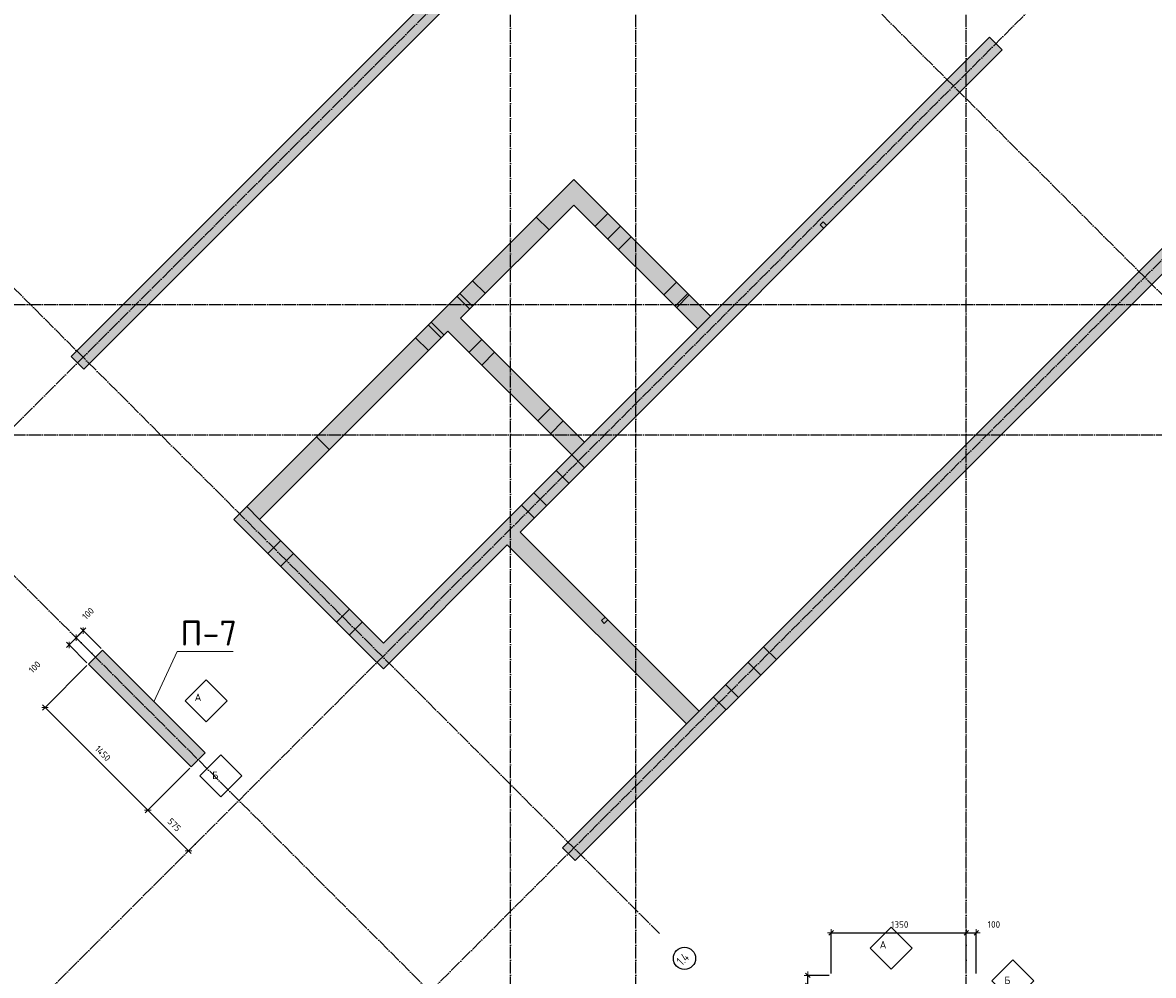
# Model space of a CAD drawing. Header units: millimetres. Extents: x -3057 to 112233, y -2869 to 47508.
# Tile 32 of 48: x 59028 to 70318, y 8500 to 18015. Entities that reach past the tile are written whole.
import ezdxf

# ---------------------------------------------------------------- set-up
doc = ezdxf.new("R2010")
doc.units = ezdxf.units.MM
doc.header["$PDMODE"] = 65
for name, pattern in [('______11', [150, 120, -15, 0, -15]), ('______5', [330, 240, -30, 30, -30]), ('________', [0])]:
    doc.linetypes.add(name, pattern=pattern)
for name, color, linetype, lineweight in [('Standard', 7, 'Continuous', 25), ('Армирование стержнями_ общее', 40, 'Continuous', 35), ('Высотная отметка (отверстия)', 7, 'Continuous', 13), ('Размерная линия_ общее', 7, 'Continuous', 13)]:
    doc.layers.add(name, color=color, linetype=linetype, lineweight=lineweight)
doc.layers.add('Осевая линия_ общее', color=7, linetype='______5', lineweight=13, true_color=0xa0a0a0)
doc.styles.add('ISOCPEUR', font='ISOCPEUR')
doc.dimstyles.new('DIMSTYLE_3', dxfattribs={"dimtxt": 66, "dimasz": 75, "dimexe": 0, "dimexo": 0, "dimgap": 33, "dimtad": 2, "dimdec": 0, "dimrnd": 5, "dimzin": 12, "dimdsep": 46, "dimtxsty": 'ISOCPEUR', "dimblk1": 'ALL_ML_STRICH', "dimblk2": 'ALL_ML_STRICH', "dimsah": 1, "dimcen": 0, "dimclrd": 7, "dimclre": 256, "dimclrt": 7, "dimadec": 0, "dimazin": 0, "dimtfac": 1, "dimtdec": 0, "dimtix": 1, "dimtmove": 2, "dimatfit": 3, "dimfxl": 0, "dimtzin": 0, "dimlwd": 0, "dimlwe": -3, "dimarcsym": 0})
doc.dimstyles.new('DIMSTYLE_7', dxfattribs={"dimtxt": 66, "dimasz": 75, "dimexe": 0, "dimexo": 0, "dimgap": 33, "dimtad": 2, "dimdec": 0, "dimrnd": 5, "dimzin": 12, "dimdsep": 46, "dimtxsty": 'ISOCPEUR', "dimblk1": 'ALL_ML_STRICH', "dimblk2": 'ALL_ML_STRICH', "dimsah": 1, "dimcen": 0, "dimclrd": 7, "dimclre": 256, "dimclrt": 7, "dimadec": 0, "dimazin": 0, "dimtfac": 1, "dimtdec": 0, "dimtix": 1, "dimtmove": 2, "dimatfit": 3, "dimfxl": 0, "dimtvp": 1.2, "dimtzin": 0, "dimlwd": 0, "dimlwe": -3, "dimarcsym": 0})

# ---------------------------------------------------------------- blocks, each defined once
blk = doc.blocks.new('СЛОЖНЫЙ_ОБЪЕКТ_0')
at = {"layer": 'Осевая линия_ общее', "color": 253, "linetype": '______11', "lineweight": -3, "true_color": 0xa0a0a0, "transparency": 33554687}
for p, q in [((63900, -2590), (63900, 47490)), ((65150, -2590), (65150, 21840)), ((50552, 5594), (66505, 21547)), ((71087, 14617), (64624, 21080)), ((68450, -2590), (68450, 20630)), ((53543, 2603), (69496, 18556)), ((55452, 694), (71405, 16646)), ((65387, 8918), (58924, 15381)), ((47230, 15200), (76050, 15200)), ((47230, 13900), (76050, 13900)), ((63952, 7482), (57489, 13945))]:
    blk.add_line(p, q, dxfattribs=at)
at = {"layer": 'Осевая линия_ общее', "color": 7, "linetype": 'Continuous', "lineweight": 25, "transparency": 33554687}
blk.add_circle((65636, 8670), 111, dxfattribs=at)
at = {"layer": 'Осевая линия_ общее', "color": 7, "linetype": 'Continuous', "lineweight": 25, "transparency": 33554687, "insert": (65612, 8592), "char_height": 90, "width": 179.92, "attachment_point": 7, "rotation": 45, "style": 'ISOCPEUR'}
blk.add_mtext('\\W0.80;1.4', dxfattribs=at)
blk = doc.blocks.new('СЛОЖНЫЙ_ОБЪЕКТ_13')
at = {"layer": 'Армирование стержнями_ общее', "color": 7, "linetype": 'Continuous', "lineweight": 13, "transparency": 33554687}
blk.add_lwpolyline([(60859, 11453), (60649, 11243), (60859, 11033), (61069, 11243), (60859, 11453)], close=True, dxfattribs=at)
at = {"layer": 'Армирование стержнями_ общее', "color": 7, "linetype": 'Continuous', "lineweight": 13, "transparency": 33554687, "insert": (60745, 11277), "char_height": 75, "width": 98.18, "attachment_point": 4, "style": 'ISOCPEUR'}
blk.add_mtext('\\A1;{\\fISOCPEUR|i0|b0;\\H75.000000;\\W1.000000;\\C7;А}\\P', dxfattribs=at)
blk = doc.blocks.new('СЛОЖНЫЙ_ОБЪЕКТ_14')
at = {"layer": 'Армирование стержнями_ общее', "color": 7, "linetype": 'Continuous', "lineweight": 13, "transparency": 33554687}
blk.add_lwpolyline([(61006, 10703), (60796, 10493), (61006, 10283), (61216, 10493), (61006, 10703)], close=True, dxfattribs=at)
at = {"layer": 'Армирование стержнями_ общее', "color": 7, "linetype": 'Continuous', "lineweight": 13, "transparency": 33554687, "insert": (60920, 10498), "char_height": 75, "width": 90, "attachment_point": 4, "style": 'ISOCPEUR'}
blk.add_mtext('\\A1;{\\fISOCPEUR|i0|b0;\\H75.000000;\\W1.000000;\\C7;Б}\\P', dxfattribs=at)
blk = doc.blocks.new('СЛОЖНЫЙ_ОБЪЕКТ_19')
at = {"layer": 'Армирование стержнями_ общее', "color": 7, "linetype": 'Continuous', "lineweight": 13, "transparency": 33554687}
blk.add_lwpolyline([(67699, 8982), (67489, 8772), (67699, 8562), (67909, 8772), (67699, 8982)], close=True, dxfattribs=at)
at = {"layer": 'Армирование стержнями_ общее', "color": 7, "linetype": 'Continuous', "lineweight": 13, "transparency": 33554687, "insert": (67585, 8806), "char_height": 75, "width": 98.18, "attachment_point": 4, "style": 'ISOCPEUR'}
blk.add_mtext('\\A1;{\\fISOCPEUR|i0|b0;\\H75.000000;\\W1.000000;\\C7;А}\\P', dxfattribs=at)
blk = doc.blocks.new('СЛОЖНЫЙ_ОБЪЕКТ_20')
at = {"layer": 'Армирование стержнями_ общее', "color": 7, "linetype": 'Continuous', "lineweight": 13, "transparency": 33554687}
blk.add_lwpolyline([(68915, 8654), (68705, 8444), (68915, 8234), (69125, 8444), (68915, 8654)], close=True, dxfattribs=at)
at = {"layer": 'Армирование стержнями_ общее', "color": 7, "linetype": 'Continuous', "lineweight": 13, "transparency": 33554687, "insert": (68830, 8450), "char_height": 75, "width": 90, "attachment_point": 4, "style": 'ISOCPEUR'}
blk.add_mtext('\\A1;{\\fISOCPEUR|i0|b0;\\H75.000000;\\W1.000000;\\C7;Б}\\P', dxfattribs=at)
blk = doc.blocks.new('ALL_ML_STRICH')
at = {"color": 0, "linetype": 'ByBlock', "lineweight": -2}
for p, q in [((-1, 0), (0.5, 0)), ((-0.3, -0.3), (0.3, 0.3)), ((0, -0.5), (0, 0.5))]:
    blk.add_line(p, q, dxfattribs=at)
blk = doc.blocks.new('*D217')
at = {"layer": 'DEFPOINTS', "color": 7, "linetype": 'Continuous', "lineweight": 13, "transparency": 33554687}
for p in [(67100, 8925), (67100, 8500), (68450, 8500)]:
    blk.add_point(p, dxfattribs=at)
at = {"layer": 'Размерная линия_ общее', "color": 253, "linetype": 'Continuous', "lineweight": -2, "true_color": 0xa0a0a0, "transparency": 33554687}
for p, q in [((67100, 8520), (67100, 8925)), ((68450, 8520), (68450, 8925))]:
    blk.add_line(p, q, dxfattribs=at)
at = {"layer": 'Размерная линия_ общее', "color": 7, "linetype": 'Continuous', "lineweight": -2, "transparency": 33554687}
blk.add_line((67100, 8925), (68450, 8925), dxfattribs=at)
at = {"layer": 'Размерная линия_ общее', "color": 7, "linetype": 'Continuous', "lineweight": 13, "transparency": 33554687, "xscale": 75, "yscale": 75, "zscale": 75, "rotation": 180}
blk.add_blockref('ALL_ML_STRICH', (67100, 8925), dxfattribs=at)
at = {"layer": 'Размерная линия_ общее', "color": 7, "linetype": 'Continuous', "lineweight": 13, "transparency": 33554687, "xscale": 75, "yscale": 75, "zscale": 75}
blk.add_blockref('ALL_ML_STRICH', (68450, 8925), dxfattribs=at)
at = {"layer": 'Размерная линия_ общее', "color": 7, "linetype": 'Continuous', "lineweight": 13, "transparency": 33554687, "insert": (67785, 9008), "char_height": 66, "width": 264, "attachment_point": 5, "style": 'ISOCPEUR'}
blk.add_mtext('\\A1;{1350}', dxfattribs=at)
blk = doc.blocks.new('*D218')
at = {"layer": 'DEFPOINTS', "color": 7, "linetype": 'Continuous', "lineweight": 13, "transparency": 33554687}
for p in [(68450, 8925), (68450, 8500), (68550, 8500)]:
    blk.add_point(p, dxfattribs=at)
at = {"layer": 'Размерная линия_ общее', "color": 253, "linetype": 'Continuous', "lineweight": -2, "true_color": 0xa0a0a0, "transparency": 33554687}
for p, q in [((68450, 8520), (68450, 8925)), ((68550, 8520), (68550, 8925))]:
    blk.add_line(p, q, dxfattribs=at)
at = {"layer": 'Размерная линия_ общее', "color": 7, "linetype": 'Continuous', "lineweight": -2, "transparency": 33554687}
blk.add_line((68450, 8925), (68550, 8925), dxfattribs=at)
at = {"layer": 'Размерная линия_ общее', "color": 7, "linetype": 'Continuous', "lineweight": 13, "transparency": 33554687, "xscale": 75, "yscale": 75, "zscale": 75, "rotation": 180}
blk.add_blockref('ALL_ML_STRICH', (68450, 8925), dxfattribs=at)
at = {"layer": 'Размерная линия_ общее', "color": 7, "linetype": 'Continuous', "lineweight": 13, "transparency": 33554687, "xscale": 75, "yscale": 75, "zscale": 75}
blk.add_blockref('ALL_ML_STRICH', (68550, 8925), dxfattribs=at)
at = {"layer": 'Размерная линия_ общее', "color": 7, "linetype": 'Continuous', "lineweight": 13, "transparency": 33554687, "insert": (68726, 9009), "char_height": 66, "width": 198, "attachment_point": 5, "style": 'ISOCPEUR'}
blk.add_mtext('\\A1;{100}', dxfattribs=at)
blk = doc.blocks.new('*D254')
at = {"layer": 'DEFPOINTS', "color": 7, "linetype": 'Continuous', "lineweight": 13, "transparency": 33554687}
for p in [(67100, 8500), (66868, 8400), (67100, 8400)]:
    blk.add_point(p, dxfattribs=at)
at = {"layer": 'Размерная линия_ общее', "color": 253, "linetype": 'Continuous', "lineweight": -2, "true_color": 0xa0a0a0, "transparency": 33554687}
for p, q in [((67080, 8500), (66868, 8500)), ((67080, 8400), (66868, 8400))]:
    blk.add_line(p, q, dxfattribs=at)
at = {"layer": 'Размерная линия_ общее', "color": 7, "linetype": 'Continuous', "lineweight": -2, "transparency": 33554687}
blk.add_line((66868, 8400), (66868, 8500), dxfattribs=at)
at = {"layer": 'Размерная линия_ общее', "color": 7, "linetype": 'Continuous', "lineweight": 13, "transparency": 33554687, "xscale": 75, "yscale": 75, "zscale": 75}
for p, rotation in [((66868, 8500), 90), ((66868, 8400), 270)]:
    blk.add_blockref('ALL_ML_STRICH', p, dxfattribs=dict(at, rotation=rotation))
at = {"layer": 'Размерная линия_ общее', "color": 7, "linetype": 'Continuous', "lineweight": 13, "transparency": 33554687, "insert": (66403, 7992), "char_height": 66, "width": 198, "attachment_point": 5, "rotation": 90, "style": 'ISOCPEUR'}
blk.add_mtext('\\A1;{100}', dxfattribs=at)
blk = doc.blocks.new('*D307')
at = {"layer": 'DEFPOINTS', "color": 7, "linetype": 'Continuous', "lineweight": 13, "transparency": 33554687}
for p in [(59684, 11608), (59252, 11176), (60710, 10583)]:
    blk.add_point(p, dxfattribs=at)
at = {"layer": 'Размерная линия_ общее', "color": 253, "linetype": 'Continuous', "lineweight": -2, "true_color": 0xa0a0a0, "transparency": 33554687}
for p, q in [((59670, 11594), (59252, 11176)), ((60696, 10569), (60278, 10151))]:
    blk.add_line(p, q, dxfattribs=at)
at = {"layer": 'Размерная линия_ общее', "color": 7, "linetype": 'Continuous', "lineweight": -2, "transparency": 33554687}
blk.add_line((59252, 11176), (60278, 10151), dxfattribs=at)
at = {"layer": 'Размерная линия_ общее', "color": 7, "linetype": 'Continuous', "lineweight": 13, "transparency": 33554687, "xscale": 75, "yscale": 75, "zscale": 75}
for p, rotation in [((59252, 11176), 134.9999999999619), ((60278, 10151), 314.9999999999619)]:
    blk.add_blockref('ALL_ML_STRICH', p, dxfattribs=dict(at, rotation=rotation))
at = {"layer": 'Размерная линия_ общее', "color": 7, "linetype": 'Continuous', "lineweight": 13, "transparency": 33554687, "insert": (59828, 10717), "char_height": 66, "width": 264, "attachment_point": 5, "rotation": 315, "style": 'ISOCPEUR'}
blk.add_mtext('\\A1;{1450}', dxfattribs=at)
blk = doc.blocks.new('*D308')
at = {"layer": 'DEFPOINTS', "color": 7, "linetype": 'Continuous', "lineweight": 13, "transparency": 33554687}
for p in [(60710, 10583), (60278, 10151), (60824, 9884)]:
    blk.add_point(p, dxfattribs=at)
at = {"layer": 'Размерная линия_ общее', "color": 253, "linetype": 'Continuous', "lineweight": -2, "true_color": 0xa0a0a0, "transparency": 33554687}
for p, q in [((60696, 10569), (60278, 10151)), ((60810, 9870), (60684, 9744))]:
    blk.add_line(p, q, dxfattribs=at)
at = {"layer": 'Размерная линия_ общее', "color": 7, "linetype": 'Continuous', "lineweight": -2, "transparency": 33554687}
blk.add_line((60278, 10151), (60684, 9744), dxfattribs=at)
at = {"layer": 'Размерная линия_ общее', "color": 7, "linetype": 'Continuous', "lineweight": 13, "transparency": 33554687, "xscale": 75, "yscale": 75, "zscale": 75}
for p, rotation in [((60278, 10151), 134.9999999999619), ((60684, 9744), 314.9999999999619)]:
    blk.add_blockref('ALL_ML_STRICH', p, dxfattribs=dict(at, rotation=rotation))
at = {"layer": 'Размерная линия_ общее', "color": 7, "linetype": 'Continuous', "lineweight": 13, "transparency": 33554687, "insert": (60542, 10004), "char_height": 66, "width": 198, "attachment_point": 5, "rotation": 315, "style": 'ISOCPEUR'}
blk.add_mtext('\\A1;{575}', dxfattribs=at)
blk = doc.blocks.new('*D340')
at = {"layer": 'DEFPOINTS', "color": 7, "linetype": 'Continuous', "lineweight": 13, "transparency": 33554687}
for p in [(59633, 11943), (59826, 11750), (59755, 11679)]:
    blk.add_point(p, dxfattribs=at)
at = {"layer": 'Размерная линия_ общее', "color": 7, "linetype": 'Continuous', "lineweight": -2, "transparency": 33554687}
blk.add_line((59633, 11943), (59562, 11872), dxfattribs=at)
at = {"layer": 'Размерная линия_ общее', "color": 253, "linetype": 'Continuous', "lineweight": -2, "true_color": 0xa0a0a0, "transparency": 33554687}
for p, q in [((59741, 11693), (59562, 11872)), ((59812, 11764), (59633, 11943))]:
    blk.add_line(p, q, dxfattribs=at)
at = {"layer": 'Размерная линия_ общее', "color": 7, "linetype": 'Continuous', "lineweight": 13, "transparency": 33554687, "xscale": 75, "yscale": 75, "zscale": 75}
for p, rotation in [((59633, 11943), 44.99999999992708), ((59562, 11872), 224.999999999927)]:
    blk.add_blockref('ALL_ML_STRICH', p, dxfattribs=dict(at, rotation=rotation))
at = {"layer": 'Размерная линия_ общее', "color": 7, "linetype": 'Continuous', "lineweight": 13, "transparency": 33554687, "insert": (59681, 12114), "char_height": 66, "width": 198, "attachment_point": 5, "rotation": 45, "style": 'ISOCPEUR'}
blk.add_mtext('\\A1;{100}', dxfattribs=at)
blk = doc.blocks.new('*D341')
at = {"layer": 'DEFPOINTS', "color": 7, "linetype": 'Continuous', "lineweight": 13, "transparency": 33554687}
for p in [(59562, 11872), (59755, 11679), (59684, 11608)]:
    blk.add_point(p, dxfattribs=at)
at = {"layer": 'Размерная линия_ общее', "color": 7, "linetype": 'Continuous', "lineweight": -2, "transparency": 33554687}
blk.add_line((59562, 11872), (59491, 11801), dxfattribs=at)
at = {"layer": 'Размерная линия_ общее', "color": 253, "linetype": 'Continuous', "lineweight": -2, "true_color": 0xa0a0a0, "transparency": 33554687}
for p, q in [((59741, 11693), (59562, 11872)), ((59670, 11622), (59491, 11801))]:
    blk.add_line(p, q, dxfattribs=at)
at = {"layer": 'Размерная линия_ общее', "color": 7, "linetype": 'Continuous', "lineweight": 13, "transparency": 33554687, "xscale": 75, "yscale": 75, "zscale": 75}
for p, rotation in [((59491, 11801), 224.999999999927), ((59562, 11872), 44.99999999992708)]:
    blk.add_blockref('ALL_ML_STRICH', p, dxfattribs=dict(at, rotation=rotation))
at = {"layer": 'Размерная линия_ общее', "color": 7, "linetype": 'Continuous', "lineweight": 13, "transparency": 33554687, "insert": (59148, 11579), "char_height": 66, "width": 198, "attachment_point": 5, "rotation": 45, "style": 'ISOCPEUR'}
blk.add_mtext('\\A1;{100}', dxfattribs=at)

msp = doc.modelspace()

# ---------------------------------------------------------------- hatches: boundary and pattern name
at = {"linetype": 'Continuous', "lineweight": 13, "transparency": 33554687}
for points in [[(59511.2, 14680.6), (59638.5, 14553.3), (65818.6, 20733.4), (65691.3, 20860.7)], [(68809.7, 17742.4), (68682.4, 17869.6), (65896.4, 15083.6), (65769.1, 14956.4), (64637.8, 13825), (64510.5, 13697.7), (62502.3, 11689.5), (62629.6, 11562.2)], [(64531.7, 16193.8), (64404.4, 16321.1), (63273, 15189.7), (63400.3, 15062.4)], [(64418.5, 9773.3), (64545.8, 9646), (70725.9, 15826.1), (70598.7, 15953.4), (65783.3, 11138), (65656, 11010.7)], [(63273, 15189.7), (63145.8, 15062.4), (64510.5, 13697.7), (64637.8, 13825)], [(63273, 14935.1), (63145.8, 15062.4), (61264.9, 13181.5), (61392.1, 13054.2)], [(61264.9, 13181.5), (61137.6, 13054.2), (62502.3, 11689.5), (62629.6, 11816.8), (61392.1, 13054.2)], [(63994.3, 12927), (63867, 12799.7), (65656, 11010.7), (65783.3, 11138)], [(60709.8, 10582.9), (60851.2, 10724.3), (59825.9, 11749.6), (59684.5, 11608.2)]]:
    msp.add_hatch(color=7, dxfattribs=at).paths.add_polyline_path(points)
at = {"layer": 'Standard', "linetype": 'Continuous', "lineweight": 13, "transparency": 33554687}
msp.add_hatch(color=7, dxfattribs=at).paths.add_polyline_path([(64531.7, 16448.4), (64404.4, 16321.1), (65769.1, 14956.4), (65896.4, 15083.6)])

# ---------------------------------------------------------------- linework, layer by layer
at = {"color": 7, "linetype": 'Continuous', "lineweight": -3, "transparency": 33554687}
for p, q in [((59511.2, 14680.6), (65691.3, 20860.7)), ((65818.6, 20733.4), (59638.5, 14553.3)), ((65896.4, 15083.6), (68682.4, 17869.6)), ((68682.4, 17869.6), (68809.7, 17742.4)), ((68809.7, 17742.4), (63994.3, 12927)), ((63273, 15189.7), (64404.4, 16321.1)), ((64531.7, 16193.8), (63400.3, 15062.4)), ((65783.3, 11138), (70598.7, 15953.4)), ((70725.9, 15826.1), (64545.8, 9646)), ((63145.8, 15062.4), (63273, 15189.7)), ((61264.9, 13181.5), (63145.8, 15062.4)), ((63400.3, 15062.4), (64637.8, 13825)), ((63273, 14935.1), (61392.1, 13054.2)), ((64510.5, 13697.7), (63273, 14935.1)), ((64637.8, 13825), (65769.1, 14956.4)), ((59638.5, 14553.3), (59511.2, 14680.6)), ((64637.8, 13825), (64510.5, 13697.7)), ((62629.6, 11816.8), (64510.5, 13697.7)), ((61137.6, 13054.2), (61264.9, 13181.5)), ((61392.1, 13054.2), (61264.9, 13181.5)), ((62502.3, 11689.5), (61137.6, 13054.2)), ((61392.1, 13054.2), (62629.6, 11816.8)), ((63994.3, 12927), (65783.3, 11138)), ((63867, 12799.7), (62629.6, 11562.2)), ((65656, 11010.7), (63867, 12799.7)), ((59684.5, 11608.2), (59825.9, 11749.6)), ((59825.9, 11749.6), (60851.2, 10724.3)), ((62629.6, 11562.2), (62502.3, 11689.5)), ((60709.8, 10582.9), (59684.5, 11608.2)), ((65783.3, 11138), (65656, 11010.7)), ((64418.5, 9773.3), (65656, 11010.7)), ((60851.2, 10724.3), (60709.8, 10582.9)), ((64545.8, 9646), (64418.5, 9773.3))]:
    msp.add_line(p, q, dxfattribs=at)
at = {"color": 253, "linetype": '________', "lineweight": -3, "true_color": 0xababab, "transparency": 33554687}
for p, q in [((64284.2, 15946.3), (64156.9, 16073.6)), ((67020.7, 16024.1), (66992.4, 15995.8)), ((66992.4, 15995.8), (67027.8, 15960.5)), ((67056.1, 15988.7), (67020.7, 16024.1)), ((63520.5, 15437.2), (63647.8, 15309.9)), ((63365, 15281.6), (63492.2, 15154.3)), ((63520.5, 15182.6), (63393.2, 15309.9)), ((63234.1, 14896.3), (63106.9, 15023.5)), ((63078.6, 14995.2), (63205.9, 14868)), ((63078.6, 14740.7), (62951.3, 14868)), ((63612.4, 14850.3), (63485.2, 14723)), ((63612.4, 14595.7), (63739.7, 14723)), ((64298.3, 14164.4), (64171.1, 14037.1)), ((64298.3, 13909.8), (64425.6, 14037.1)), ((61961.4, 13878), (62088.6, 13750.7)), ((64637.8, 13570.4), (64510.5, 13697.7)), ((64354.9, 13542.1), (64482.2, 13414.9)), ((64259.5, 13192.1), (64132.2, 13319.4)), ((64008.4, 13195.7), (64135.7, 13068.4)), ((61604.3, 12842.1), (61477, 12714.8)), ((61604.3, 12587.6), (61731.5, 12714.8)), ((62290.2, 12156.2), (62162.9, 12028.9)), ((62290.2, 11901.7), (62417.4, 12028.9)), ((64842.8, 12078.4), (64807.5, 12043.1)), ((64807.5, 12043.1), (64835.7, 12014.8)), ((64835.7, 12014.8), (64871.1, 12050.2)), ((66554, 11654.2), (66426.7, 11781.4)), ((66271.2, 11625.9), (66398.4, 11498.6)), ((66175.7, 11275.9), (66048.4, 11403.1)), ((65924.7, 11279.4), (66052, 11152.1))]:
    msp.add_line(p, q, dxfattribs=at)
at = {"layer": 'Standard', "color": 7, "linetype": 'Continuous', "lineweight": -3, "transparency": 33554687}
for p, q in [((64404.4, 16321.1), (64531.7, 16448.4)), ((64531.7, 16448.4), (65896.4, 15083.6)), ((65769.1, 14956.4), (64531.7, 16193.8)), ((65896.4, 15083.6), (65769.1, 14956.4))]:
    msp.add_line(p, q, dxfattribs=at)
at = {"layer": 'Standard', "color": 253, "linetype": '________', "lineweight": -3, "true_color": 0xababab, "transparency": 33554687}
for p, q in [((64871.1, 16108.9), (64743.8, 15981.7)), ((64871.1, 15854.4), (64998.4, 15981.7)), ((65104.4, 15875.6), (64977.2, 15748.3)), ((65557, 15423), (65429.7, 15295.8)), ((65542.8, 15182.6), (65670.1, 15309.9)), ((65557, 15168.5), (65684.3, 15295.8))]:
    msp.add_line(p, q, dxfattribs=at)
at = {"layer": 'Высотная отметка (отверстия)', "color": 7, "linetype": 'Continuous', "lineweight": 13, "transparency": 33554687}
msp.add_lwpolyline([(60339.4, 11231.4), (60570.1, 11733.3), (61130.1, 11733.3)], dxfattribs=at)

# ---------------------------------------------------------------- block references
at = {"layer": 'Армирование стержнями_ общее', "color": 7, "linetype": 'Continuous', "lineweight": 13, "transparency": 33554687}
for name in ['СЛОЖНЫЙ_ОБЪЕКТ_13', 'СЛОЖНЫЙ_ОБЪЕКТ_14', 'СЛОЖНЫЙ_ОБЪЕКТ_19', 'СЛОЖНЫЙ_ОБЪЕКТ_20']:
    msp.add_blockref(name, (0, 0), dxfattribs=at)
at = {"layer": 'Осевая линия_ общее', "color": 253, "linetype": '______11', "lineweight": -3, "true_color": 0xa0a0a0, "transparency": 33554687}
msp.add_blockref('СЛОЖНЫЙ_ОБЪЕКТ_0', (0, 0), dxfattribs=at)

# ---------------------------------------------------------------- texts
at = {"layer": 'Высотная отметка (отверстия)', "color": 7, "linetype": 'Continuous', "lineweight": 13, "transparency": 33554687, "insert": (60885.1, 11793.3), "char_height": 75, "width": 664.583, "attachment_point": 8, "style": 'ISOCPEUR'}
msp.add_mtext('\\A1;{\\fISOCPEUR|i0|b0;\\H250.000000;\\W1.000000;\\C7;П-7}\\P', dxfattribs=at)

# ---------------------------------------------------------------- dimensions: what is measured, and where the dimension line sits
at = {"layer": 'Размерная линия_ общее', "color": 7, "linetype": 'Continuous', "lineweight": 13, "transparency": 33554687}
for base, p1, p2, angle, dimstyle, picture, middle in [((59561.9, 11872.2), (59811.7, 11763.8), (59741, 11693.1), 225, 'DIMSTYLE_7', '*D340', (59681.1, 12113.8)), ((59491.2, 11801.4), (59741, 11693.1), (59670.3, 11622.4), 225, 'DIMSTYLE_7', '*D341', (59148.3, 11578.6)), ((60277.6, 10150.7), (59670.3, 11594.1), (60695.6, 10568.8), 315, 'DIMSTYLE_3', '*D307', (59828.3, 10717.4)), ((60684.2, 9744.2), (60695.6, 10568.8), (60809.8, 9869.8), 315, 'DIMSTYLE_3', '*D308', (60541.9, 10003.8)), ((66868, 8500), (67080, 8400), (67080, 8500), 90, 'DIMSTYLE_7', '*D254', (66402.6, 7992.4))]:
    dim = msp.add_linear_dim(base=base, p1=p1, p2=p2, angle=angle, dimstyle=dimstyle, override={"dimpost": '<>', "dimclrd": 7, "dimclre": 253, "dimclrt": 7, "dimlwd": 0, "dimlwe": 65533}, dxfattribs=at)
    dim.commit()
    dim.dimension.update_dxf_attribs({"geometry": picture, "text_midpoint": middle, "dimtype": 160})
for base, p1, p2, dimstyle, picture, middle in [((68450, 8925.3), (67100, 8520), (68450, 8520), 'DIMSTYLE_3', '*D217', (67784.9, 9008.3)), ((68550, 8925.3), (68450, 8520), (68550, 8520), 'DIMSTYLE_7', '*D218', (68725.7, 9009.1))]:
    dim = msp.add_linear_dim(base=base, p1=p1, p2=p2, dimstyle=dimstyle, override={"dimpost": '<>', "dimclrd": 7, "dimclre": 253, "dimclrt": 7, "dimlwd": 0, "dimlwe": 65533}, dxfattribs=at)
    dim.commit()
    dim.dimension.update_dxf_attribs({"geometry": picture, "text_midpoint": middle, "dimtype": 160})

doc.saveas('drawing.dxf')
